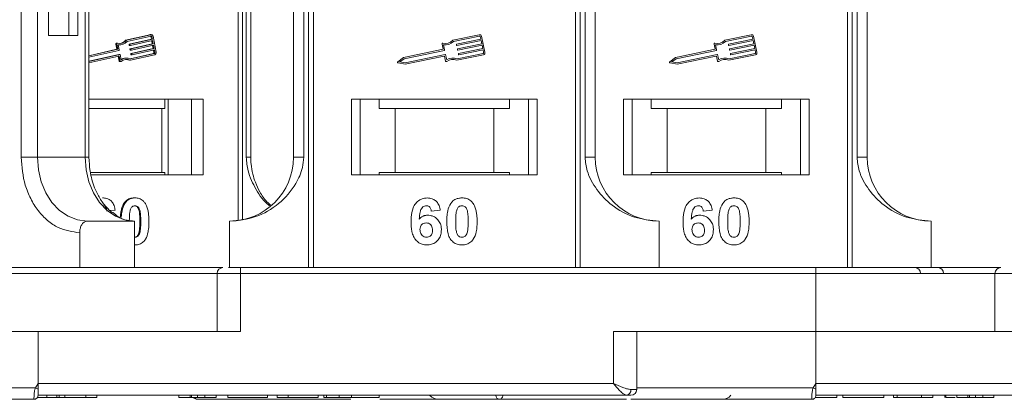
# Model space of a CAD drawing. Header units: millimetres. Extents: x 2098 to 3561, y 550 to 1583.
# Tile 7 of 84: x 2669 to 2754, y 798 to 831. Entities that reach past the tile are written whole.
import ezdxf

# ---------------------------------------------------------------- set-up
doc = ezdxf.new("R2010")
doc.units = ezdxf.units.MM

msp = doc.modelspace()

# ---------------------------------------------------------------- linework, layer by layer
at = {"color": 7, "linetype": 'Continuous', "lineweight": 15}
for p, q in [((2669.319, 846.85), (2669.319, 818.85)), ((2670.726, 818.85), (2670.726, 846.85)), ((2671.672, 846.85), (2671.672, 829.35)), ((2673.418, 829.35), (2673.418, 846.85)), ((2674.194, 829.35), (2674.194, 846.85)), ((2674.825, 846.85), (2674.825, 818.85)), ((2675.161, 818.85), (2675.161, 846.85)), ((2688.008, 846.85), (2688.008, 813.399)), ((2688.374, 813.461), (2688.374, 846.85)), ((2688.712, 846.85), (2688.712, 818.85)), ((2689.101, 818.85), (2689.101, 846.85)), ((2692.776, 846.85), (2692.776, 818.85)), ((2693.661, 818.85), (2693.661, 846.85)), ((2694.069, 846.85), (2694.069, 809.35)), ((2694.488, 809.35), (2694.488, 846.85)), ((2717.064, 846.85), (2717.064, 809.35)), ((2717.483, 809.35), (2717.483, 846.85)), ((2717.891, 846.85), (2717.891, 818.85)), ((2718.776, 818.85), (2718.776, 846.85)), ((2740.493, 846.85), (2740.493, 809.35)), ((2740.913, 809.35), (2740.913, 846.85)), ((2741.32, 846.85), (2741.32, 818.85)), ((2742.205, 818.85), (2742.205, 846.85)), ((2671.672, 829.35), (2674.194, 829.35)), ((2677.609, 828.676), (2677.529, 828.676)), ((2680.409, 829.417), (2678.321, 828.936)), ((2678.321, 828.936), (2678.401, 828.936)), ((2680.489, 829.417), (2678.401, 828.936)), ((2680.512, 829.302), (2678.457, 828.828)), ((2680.54, 829.027), (2678.632, 828.587)), ((2680.618, 828.625), (2678.709, 828.185)), ((2678.712, 828.587), (2680.62, 829.027)), ((2680.642, 828.912), (2678.734, 828.472)), ((2678.789, 828.185), (2680.698, 828.625)), ((2680.409, 829.417), (2680.489, 829.417)), ((2680.523, 829.421), (2680.443, 829.421)), ((2680.495, 829.257), (2680.54, 829.027)), ((2680.575, 829.257), (2680.495, 829.257)), ((2680.54, 829.027), (2680.62, 829.027)), ((2680.566, 828.894), (2680.618, 828.625)), ((2680.62, 829.027), (2680.575, 829.257)), ((2680.618, 828.625), (2680.698, 828.625)), ((2680.698, 828.625), (2680.642, 828.912)), ((2680.948, 827.902), (2680.681, 829.281)), ((2708.772, 829.417), (2706.494, 828.936)), ((2708.797, 829.302), (2706.554, 828.828)), ((2706.832, 828.587), (2708.915, 829.027)), ((2708.939, 828.912), (2706.856, 828.472)), ((2706.917, 828.185), (2709, 828.625)), ((2708.915, 829.027), (2708.866, 829.257)), ((2709, 828.625), (2708.939, 828.912)), ((2709.272, 827.902), (2708.981, 829.281)), ((2732.202, 829.417), (2729.923, 828.936)), ((2732.226, 829.302), (2729.983, 828.828)), ((2730.262, 828.587), (2732.344, 829.027)), ((2732.368, 828.912), (2730.286, 828.472)), ((2730.347, 828.185), (2732.429, 828.625)), ((2732.344, 829.027), (2732.296, 829.257)), ((2732.429, 828.625), (2732.368, 828.912)), ((2732.702, 827.902), (2732.411, 829.281)), ((2677.562, 828.16), (2675.161, 827.607)), ((2677.642, 828.16), (2675.161, 827.588)), ((2677.744, 828.064), (2675.161, 827.468)), ((2677.476, 828.605), (2677.562, 828.16)), ((2677.476, 828.605), (2677.556, 828.605)), ((2677.556, 828.605), (2677.642, 828.16)), ((2677.562, 828.16), (2677.642, 828.16)), ((2677.678, 828.543), (2677.764, 828.099)), ((2677.729, 828.532), (2677.81, 828.532)), ((2678.611, 828.552), (2678.622, 828.495)), ((2678.611, 828.552), (2678.691, 828.552)), ((2678.702, 828.495), (2678.622, 828.495)), ((2678.632, 828.587), (2678.712, 828.587)), ((2678.648, 828.471), (2678.728, 828.471)), ((2678.689, 828.15), (2678.7, 828.093)), ((2678.689, 828.15), (2678.769, 828.15)), ((2678.702, 828.495), (2678.691, 828.552)), ((2678.7, 828.093), (2678.78, 828.093)), ((2678.709, 828.185), (2678.789, 828.185)), ((2680.721, 827.808), (2678.717, 827.346)), ((2678.726, 828.069), (2678.806, 828.069)), ((2678.746, 827.334), (2680.801, 827.808)), ((2678.78, 828.093), (2678.769, 828.15)), ((2680.696, 828.223), (2678.787, 827.783)), ((2678.787, 827.783), (2678.867, 827.783)), ((2680.72, 828.51), (2678.812, 828.07)), ((2678.867, 827.783), (2680.776, 828.223)), ((2680.798, 828.108), (2678.89, 827.668)), ((2680.643, 828.492), (2680.696, 828.223)), ((2680.696, 828.223), (2680.776, 828.223)), ((2680.776, 828.223), (2680.72, 828.51)), ((2680.721, 828.09), (2680.762, 827.878)), ((2680.801, 827.808), (2680.721, 827.808)), ((2680.762, 827.878), (2680.842, 827.878)), ((2680.842, 827.878), (2680.798, 828.108)), ((2705.665, 828.16), (2702.267, 827.442)), ((2705.776, 828.064), (2702.315, 827.332)), ((2705.572, 828.605), (2705.665, 828.16)), ((2705.705, 828.543), (2705.799, 828.099)), ((2706.822, 828.495), (2706.809, 828.552)), ((2706.869, 827.334), (2709.112, 827.808)), ((2706.907, 828.093), (2706.894, 828.15)), ((2709.024, 828.51), (2706.941, 828.07)), ((2707.002, 827.783), (2709.085, 828.223)), ((2709.109, 828.108), (2707.026, 827.668)), ((2709.085, 828.223), (2709.024, 828.51)), ((2709.157, 827.878), (2709.109, 828.108)), ((2729.095, 828.16), (2725.696, 827.442)), ((2729.205, 828.064), (2725.744, 827.332)), ((2729.001, 828.605), (2729.095, 828.16)), ((2729.134, 828.543), (2729.228, 828.099)), ((2730.251, 828.495), (2730.239, 828.552)), ((2730.299, 827.334), (2732.542, 827.808)), ((2730.336, 828.093), (2730.324, 828.15)), ((2732.453, 828.51), (2730.371, 828.07)), ((2730.432, 827.783), (2732.514, 828.223)), ((2732.538, 828.108), (2730.456, 827.668)), ((2732.514, 828.223), (2732.453, 828.51)), ((2732.587, 827.878), (2732.538, 828.108)), ((2675.161, 827.108), (2677.81, 827.719)), ((2677.73, 827.719), (2675.161, 827.127)), ((2675.161, 826.988), (2677.727, 827.58)), ((2677.679, 827.557), (2677.76, 827.141)), ((2677.679, 827.557), (2677.759, 827.557)), ((2677.73, 827.719), (2677.81, 827.719)), ((2677.816, 827.72), (2677.736, 827.72)), ((2677.759, 827.557), (2677.84, 827.141)), ((2677.84, 827.141), (2677.76, 827.141)), ((2677.812, 827.095), (2677.892, 827.095)), ((2677.842, 827.696), (2677.928, 827.252)), ((2678.411, 827.404), (2678.331, 827.404)), ((2678.655, 827.212), (2678.735, 827.212)), ((2678.735, 827.212), (2680.823, 827.693)), ((2678.766, 827.748), (2678.778, 827.69)), ((2678.766, 827.748), (2678.847, 827.748)), ((2678.778, 827.69), (2678.858, 827.69)), ((2678.804, 827.667), (2678.884, 827.667)), ((2678.858, 827.69), (2678.847, 827.748)), ((2702.267, 827.442), (2701.765, 827.091)), ((2701.787, 826.986), (2702.388, 826.868)), ((2702.315, 827.332), (2701.945, 827.074)), ((2701.945, 827.074), (2702.387, 826.988)), ((2702.387, 826.988), (2705.849, 827.719)), ((2702.388, 826.868), (2705.758, 827.58)), ((2705.793, 827.557), (2705.881, 827.141)), ((2705.884, 827.696), (2705.977, 827.252)), ((2706.858, 827.212), (2709.136, 827.693)), ((2706.992, 827.69), (2706.979, 827.748)), ((2725.696, 827.442), (2725.194, 827.091)), ((2725.217, 826.986), (2725.818, 826.868)), ((2725.744, 827.332), (2725.375, 827.074)), ((2725.375, 827.074), (2725.817, 826.988)), ((2725.817, 826.988), (2729.278, 827.719)), ((2725.818, 826.868), (2729.188, 827.58)), ((2729.222, 827.557), (2729.31, 827.141)), ((2729.313, 827.696), (2729.407, 827.252)), ((2730.287, 827.212), (2732.566, 827.693)), ((2730.421, 827.69), (2730.409, 827.748)), ((2684.994, 823.85), (2675.161, 823.85)), ((2681.687, 823.05), (2681.687, 823.85)), ((2681.985, 823.85), (2681.985, 817.35)), ((2683.994, 817.35), (2683.994, 823.85)), ((2684.994, 817.35), (2684.994, 823.85)), ((2713.776, 823.85), (2697.776, 823.85)), ((2697.776, 823.85), (2697.776, 817.35)), ((2698.526, 817.35), (2698.526, 823.85)), ((2700.162, 823.85), (2700.162, 823.05)), ((2711.39, 823.05), (2711.39, 823.85)), ((2713.026, 823.85), (2713.026, 817.35)), ((2713.776, 817.35), (2713.776, 823.85)), ((2737.205, 823.85), (2721.205, 823.85)), ((2721.205, 823.85), (2721.205, 817.35)), ((2721.955, 817.35), (2721.955, 823.85)), ((2723.592, 823.85), (2723.592, 823.05)), ((2734.819, 823.05), (2734.819, 823.85)), ((2736.455, 823.85), (2736.455, 817.35)), ((2737.205, 817.35), (2737.205, 823.85)), ((2675.161, 823.05), (2681.438, 823.05)), ((2681.438, 817.55), (2681.438, 823.05)), ((2681.438, 823.05), (2681.687, 823.05)), ((2700.162, 823.05), (2701.526, 823.05)), ((2701.526, 823.05), (2701.526, 817.55)), ((2701.526, 823.05), (2710.026, 823.05)), ((2710.026, 817.55), (2710.026, 823.05)), ((2710.026, 823.05), (2711.39, 823.05)), ((2723.592, 823.05), (2724.955, 823.05)), ((2724.955, 823.05), (2724.955, 817.55)), ((2724.955, 823.05), (2733.455, 823.05)), ((2733.455, 817.55), (2733.455, 823.05)), ((2733.455, 823.05), (2734.819, 823.05)), ((2669.319, 818.85), (2670.726, 818.85)), ((2670.726, 818.85), (2674.825, 818.85)), ((2674.825, 818.85), (2675.161, 818.85)), ((2688.712, 818.85), (2689.101, 818.85)), ((2692.776, 818.85), (2693.661, 818.85)), ((2717.891, 818.85), (2718.776, 818.85)), ((2741.32, 818.85), (2742.205, 818.85)), ((2675.28, 817.55), (2681.438, 817.55)), ((2675.323, 817.35), (2684.994, 817.35)), ((2681.687, 817.55), (2681.438, 817.55)), ((2681.687, 817.55), (2681.687, 817.35)), ((2697.776, 817.35), (2713.776, 817.35)), ((2701.526, 817.55), (2700.162, 817.55)), ((2700.162, 817.35), (2700.162, 817.55)), ((2701.526, 817.55), (2710.026, 817.55)), ((2711.39, 817.55), (2710.026, 817.55)), ((2711.39, 817.55), (2711.39, 817.35)), ((2721.205, 817.35), (2737.205, 817.35)), ((2724.955, 817.55), (2723.592, 817.55)), ((2723.592, 817.35), (2723.592, 817.55)), ((2724.955, 817.55), (2733.455, 817.55)), ((2734.819, 817.55), (2733.455, 817.55)), ((2734.819, 817.55), (2734.819, 817.35)), ((2676.409, 815.35), (2676.329, 815.35)), ((2679.13, 815.35), (2679.05, 815.35)), ((2677.415, 814.306), (2676.99, 814.256)), ((2678.294, 814.944), (2678.214, 814.944)), ((2705.417, 814.306), (2704.648, 814.222)), ((2728.846, 814.306), (2728.077, 814.222)), ((2674.994, 813.35), (2679.093, 813.35)), ((2679.093, 809.35), (2679.093, 813.35)), ((2679.623, 813.323), (2679.543, 813.323)), ((2687.276, 809.35), (2687.276, 813.35)), ((2724.276, 813.35), (2724.276, 809.35)), ((2747.705, 813.35), (2747.705, 809.35)), ((2674.363, 812.35), (2674.363, 809.35)), ((2679.545, 812.358), (2679.465, 812.358)), ((2679.13, 811.299), (2679.093, 811.299)), ((2688.204, 808.85), (2688.204, 809.35)), ((2737.776, 809.35), (2688.204, 809.35)), ((2737.776, 808.85), (2737.776, 809.35)), ((2649.648, 808.85), (2686.204, 808.85)), ((2686.204, 808.85), (2686.204, 803.85)), ((2686.204, 808.85), (2688.204, 808.85)), ((2688.204, 803.85), (2688.204, 808.85)), ((2688.204, 808.85), (2737.776, 808.85)), ((2737.776, 808.85), (2737.776, 803.85)), ((2737.776, 808.85), (2753.204, 808.85)), ((2753.204, 808.85), (2753.204, 803.85)), ((2753.204, 808.85), (2755.204, 808.85)), ((2649.648, 803.85), (2670.776, 803.85)), ((2670.776, 799.35), (2670.776, 803.85)), ((2670.776, 803.85), (2688.204, 803.85)), ((2737.776, 803.85), (2720.347, 803.85)), ((2720.347, 803.85), (2720.347, 799.35)), ((2722.347, 798.85), (2722.347, 803.85)), ((2737.776, 799.35), (2737.776, 803.85)), ((2737.776, 803.85), (2755.204, 803.85)), ((2639.384, 799), (2670.542, 799)), ((2670.542, 799), (2670.776, 799.35)), ((2720.347, 799.35), (2670.776, 799.35)), ((2722.347, 799), (2737.542, 799)), ((2737.542, 799), (2737.776, 799.35)), ((2787.347, 799.35), (2737.776, 799.35)), ((2670.713, 798.15), (2671.525, 798.15)), ((2670.776, 798.352), (2670.776, 798.35)), ((2670.776, 798.35), (2695.404, 798.35)), ((2675.732, 798.35), (2670.776, 798.35)), ((2670.776, 798.35), (2721.465, 798.35)), ((2671.525, 798.15), (2671.525, 798.35)), ((2671.525, 798.15), (2672.406, 798.15)), ((2672.406, 798.35), (2672.406, 798.15)), ((2672.406, 798.15), (2672.606, 798.15)), ((2672.606, 798.35), (2672.606, 798.15)), ((2673.087, 798.35), (2673.087, 798.15)), ((2674.893, 798.35), (2674.893, 798.15)), ((2675.844, 798.15), (2675.844, 798.35)), ((2682.904, 798.35), (2682.904, 798.15)), ((2683.866, 798.15), (2682.904, 798.15)), ((2683.866, 798.35), (2683.866, 798.15)), ((2683.996, 798.35), (2683.996, 798.15)), ((2684.511, 798.35), (2684.511, 798.15)), ((2685.148, 798.35), (2685.148, 798.15)), ((2685.148, 798.15), (2686.109, 798.15)), ((2686.109, 798.35), (2687.135, 798.35)), ((2686.109, 798.35), (2686.109, 798.15)), ((2687.135, 798.35), (2687.135, 798.15)), ((2687.135, 798.15), (2690.532, 798.15)), ((2690.532, 798.35), (2690.532, 798.15)), ((2691.366, 798.35), (2691.366, 798.15)), ((2691.366, 798.15), (2692.327, 798.15)), ((2692.327, 798.35), (2692.327, 798.15)), ((2692.327, 798.15), (2694.891, 798.15)), ((2694.891, 798.35), (2694.891, 798.15)), ((2695.404, 798.35), (2695.404, 798.15)), ((2695.627, 798.35), (2695.627, 798.15)), ((2696.715, 798.35), (2696.715, 798.15)), ((2697.769, 798.35), (2697.769, 798.15)), ((2700.148, 798.35), (2704.516, 798.35)), ((2700.148, 798.35), (2703.14, 798.35)), ((2700.148, 798.35), (2700.148, 798.15)), ((2721.838, 798.85), (2722.347, 798.85)), ((2737.776, 798.352), (2737.776, 798.35)), ((2737.776, 798.35), (2762.404, 798.35)), ((2737.776, 798.35), (2788.465, 798.35)), ((2739.577, 798.35), (2739.577, 798.15)), ((2740.09, 798.15), (2740.09, 798.35)), ((2740.09, 798.15), (2743.616, 798.15)), ((2743.616, 798.35), (2743.616, 798.15)), ((2744.449, 798.35), (2744.449, 798.15)), ((2744.449, 798.15), (2744.769, 798.15)), ((2744.769, 798.35), (2744.769, 798.15)), ((2744.769, 798.15), (2746.885, 798.15)), ((2746.885, 798.15), (2746.885, 798.35)), ((2746.885, 798.15), (2747.846, 798.15)), ((2747.846, 798.35), (2747.846, 798.15)), ((2748.872, 798.35), (2748.872, 798.15)), ((2748.981, 798.35), (2748.981, 798.15)), ((2749.904, 798.35), (2749.904, 798.15)), ((2750.866, 798.15), (2749.904, 798.15)), ((2750.866, 798.35), (2750.866, 798.15)), ((2750.996, 798.35), (2750.996, 798.15)), ((2751.411, 798.15), (2751.616, 798.15)), ((2751.511, 798.35), (2751.511, 798.15)), ((2752.148, 798.35), (2752.148, 798.15)), ((2752.148, 798.15), (2753.109, 798.15)), ((2753.109, 798.35), (2753.109, 798.15)), ((2670.426, 798), (2670.426, 798)), ((2684.515, 798), (2684.514, 798)), ((2697.705, 798), (2684.515, 798)), ((2705.101, 798), (2700.212, 798)), ((2737.426, 798), (2737.426, 798))]:
    msp.add_line(p, q, dxfattribs=at)
at = {"color": 7, "linetype": 'Continuous', "lineweight": 15, "flags": 128}
for points in [[(2680.443, 829.421), (2680.441, 829.421), (2680.409, 829.417)], [(2677.68, 828.534), (2677.704, 828.533), (2677.729, 828.532)], [(2677.736, 827.72), (2677.736, 827.72), (2677.73, 827.719)], [(2674.994, 813.35), (2674.161, 813.456), (2673.361, 813.769), (2672.623, 814.277), (2671.976, 814.961), (2671.445, 815.795), (2671.051, 816.746), (2670.808, 817.777), (2670.726, 818.85)], [(2674.825, 818.85), (2674.907, 817.777), (2675.15, 816.746), (2675.544, 815.795), (2676.075, 814.961), (2676.722, 814.277), (2677.46, 813.769), (2678.261, 813.456), (2679.093, 813.35)]]:
    msp.add_lwpolyline(points, dxfattribs=at)
at = {"color": 7, "linetype": 'Continuous', "lineweight": 15}
for centre, radius, start, end in [((2677.532, 828.619), 0.0572, 92.84729, 193.92895), ((2677.611, 828.619), 0.0562, 78.9022, 194.44444), ((2677.808, 829.411), 0.76, 255.78244, 321.29256), ((2677.806, 829.397), 0.863, 261.47043, 318.84219), ((2677.72, 829.424), 0.775, 273.67907, 320.9117), ((2680.437, 829.246), 0.0591, 10.3902, 52.74216), ((2680.52, 829.258), 0.162, 8.32416, 100.8818), ((2680.522, 829.249), 0.0541, 8.32416, 100.8818), ((2705.629, 828.617), 0.0587, 76.41469, 191.9297), ((2705.848, 829.522), 0.873, 256.41469, 317.74736), ((2705.848, 829.522), 0.99, 261.69305, 315.48899), ((2708.809, 829.245), 0.176, 11.9297, 101.9297), ((2708.809, 829.245), 0.0587, 11.9297, 101.9297), ((2729.058, 828.617), 0.0587, 76.41469, 191.9297), ((2729.277, 829.522), 0.873, 256.41469, 317.74736), ((2729.277, 829.522), 0.99, 261.69305, 315.48899), ((2732.238, 829.245), 0.176, 11.9297, 101.9297), ((2732.238, 829.245), 0.0587, 11.9297, 101.9297), ((2677.736, 828.092), 0.0294, 285.60851, 12.74305), ((2678.639, 828.559), 0.0294, 105.60851, 192.74305), ((2678.649, 828.499), 0.0274, 188.63445, 268.36057), ((2678.717, 828.156), 0.0294, 105.60851, 192.74305), ((2678.719, 828.559), 0.0294, 105.60851, 192.74305), ((2678.727, 828.097), 0.0274, 188.63445, 268.36057), ((2678.729, 828.499), 0.0271, 188.32416, 280.8818), ((2678.795, 827.754), 0.0294, 105.60851, 192.74305), ((2678.797, 828.156), 0.0294, 105.60851, 192.74305), ((2678.807, 828.096), 0.0271, 188.32416, 280.8818), ((2678.875, 827.754), 0.0294, 105.60851, 192.74305), ((2680.705, 827.865), 0.0588, 285.60851, 12.74305), ((2680.785, 827.865), 0.0588, 285.60851, 12.74305), ((2680.776, 827.863), 0.176, 285.60851, 12.74305), ((2705.77, 828.092), 0.0294, 281.9297, 11.9297), ((2706.838, 828.558), 0.0294, 101.9297, 191.9297), ((2706.85, 828.501), 0.0294, 191.9297, 281.9297), ((2706.923, 828.156), 0.0294, 101.9297, 191.9297), ((2706.935, 828.099), 0.0294, 191.9297, 281.9297), ((2707.008, 827.754), 0.0294, 101.9297, 191.9297), ((2709.1, 827.866), 0.0587, 281.9297, 11.9297), ((2709.1, 827.866), 0.176, 281.9297, 11.9297), ((2729.199, 828.092), 0.0294, 281.9297, 11.9297), ((2730.268, 828.558), 0.0294, 101.9297, 191.9297), ((2730.28, 828.501), 0.0294, 191.9297, 281.9297), ((2730.353, 828.156), 0.0294, 101.9297, 191.9297), ((2730.365, 828.099), 0.0294, 191.9297, 281.9297), ((2730.438, 827.754), 0.0294, 101.9297, 191.9297), ((2732.53, 827.866), 0.0587, 281.9297, 11.9297), ((2732.53, 827.866), 0.176, 281.9297, 11.9297), ((2677.649, 827.551), 0.0306, 10.77909, 32.19325), ((2677.732, 827.553), 0.0271, 8.32416, 100.8818), ((2677.814, 827.15), 0.055, 188.75058, 268.24443), ((2677.816, 827.692), 0.0271, 8.32416, 100.8818), ((2677.892, 827.148), 0.0528, 187.30514, 308.70232), ((2678.334, 826.555), 0.849, 90.15732, 119.17631), ((2678.411, 826.54), 0.747, 64.22467, 130.55629), ((2678.411, 826.561), 0.843, 66.58618, 124.90611), ((2678.33, 826.542), 0.745, 64.0967, 86.80338), ((2678.805, 827.694), 0.0274, 188.63445, 268.36057), ((2678.884, 827.694), 0.0271, 188.32416, 280.8818), ((2701.798, 827.043), 0.0587, 124.95116, 258.90824), ((2705.764, 827.551), 0.0294, 11.9297, 101.9297), ((2705.855, 827.69), 0.0294, 11.9297, 101.9297), ((2705.938, 827.154), 0.0587, 191.9297, 307.44471), ((2706.504, 826.414), 0.873, 66.11204, 127.44471), ((2706.504, 826.414), 0.99, 68.37041, 122.16635), ((2707.02, 827.696), 0.0294, 191.9297, 281.9297), ((2725.228, 827.043), 0.0587, 124.95116, 258.90824), ((2729.194, 827.551), 0.0294, 11.9297, 101.9297), ((2729.284, 827.69), 0.0294, 11.9297, 101.9297), ((2729.368, 827.154), 0.0587, 191.9297, 307.44471), ((2729.934, 826.414), 0.873, 66.11204, 127.44471), ((2729.934, 826.414), 0.99, 68.37041, 122.16635), ((2730.45, 827.696), 0.0294, 191.9297, 281.9297), ((2687.276, 818.85), 5.5, 270, 0), ((2724.276, 818.85), 5.5, 180, 270), ((2747.705, 818.85), 5.5, 180, 270), ((2686.704, 808.85), 0.5, 90, 180), ((2746.294, 808.85), 0.5, 0, 90), ((2748.277, 808.85), 0.5, 0, 90), ((2753.704, 808.85), 0.5, 90, 180), ((2706.32, 865.927), 75.89, 241.87179, 242.07191), ((2773.32, 865.927), 75.89, 241.87179, 242.07191), ((2670.426, 798.35), 0.35, 269.99809, 359.99965), ((2684.519, 798.315), 0.314, 212.2896, 269.08367), ((2684.521, 798.315), 0.315, 212.33222, 269.07037), ((2705.276, 799), 1, 221.2946, 270), ((2710.553, 798.337), 0.337, 177.69097, 267.38556), ((2710.552, 798.336), 0.336, 177.61012, 267.39185), ((2721.391, 798.795), 0.451, 279.5202, 7.08135), ((2721.847, 798.85), 0.5, 270, 0), ((2729.705, 799), 1, 270, 319.04573), ((2737.426, 798.35), 0.35, 269.99809, 359.99965)]:
    msp.add_arc(centre, radius, start, end, dxfattribs=at)
for points, knots in [([(2669.319, 818.85), (2669.386, 818.033), (2669.49, 816.775), (2670.119, 815.262), (2670.77, 814.22), (2671.578, 813.381), (2672.753, 812.571), (2673.729, 812.437), (2674.363, 812.35)], [0, 0, 0, 0, 0.239457, 0.368361, 0.5, 0.631639, 0.760543, 1, 1, 1, 1]), ([(2677.196, 814.066), (2677.007, 814.226), (2676.603, 814.564), (2676.074, 815.304), (2675.668, 816.117), (2675.404, 816.919), (2675.208, 817.799), (2675.179, 818.453), (2675.161, 818.85)], [0, 0, 0, 0, 0.165051, 0.350481, 0.534649, 0.668648, 0.798518, 1, 1, 1, 1]), ([(2687.276, 813.35), (2688.036, 813.427), (2689.556, 813.58), (2691.578, 814.769), (2692.91, 816.32), (2693.57, 817.764), (2693.637, 818.556), (2693.661, 818.85)], [0, 0, 0, 0, 0.249096, 0.498243, 0.745205, 0.90541, 1, 1, 1, 1]), ([(2688.712, 818.85), (2688.748, 818.458), (2688.838, 817.456), (2689.543, 816.044), (2690.222, 815.003), (2690.713, 814.694), (2690.747, 814.672)], [0, 0, 0, 0, 0.232985, 0.595421, 0.971995, 1, 1, 1, 1]), ([(2690.817, 814.717), (2690.705, 814.816), (2690.336, 815.141), (2689.889, 815.822), (2689.497, 816.635), (2689.248, 817.441), (2689.12, 818.169), (2689.107, 818.658), (2689.101, 818.85)], [0, 0, 0, 0, 0.102839, 0.337981, 0.531882, 0.690178, 0.878204, 1, 1, 1, 1]), ([(2717.891, 818.85), (2717.934, 818.46), (2718.045, 817.461), (2718.869, 816.007), (2720.239, 814.594), (2722.104, 813.557), (2723.555, 813.419), (2724.276, 813.35)], [0, 0, 0, 0, 0.1257134, 0.3212757, 0.5244662, 0.763484, 1, 1, 1, 1]), ([(2741.32, 818.85), (2741.364, 818.46), (2741.475, 817.461), (2742.298, 816.007), (2743.668, 814.594), (2745.534, 813.557), (2746.984, 813.419), (2747.705, 813.35)], [0, 0, 0, 0, 0.125713, 0.321276, 0.524466, 0.763484, 1, 1, 1, 1]), ([(2676.409, 815.35), (2676.533, 815.34), (2676.759, 815.32), (2677.045, 815.136), (2677.266, 814.86), (2677.372, 814.563), (2677.405, 814.364), (2677.415, 814.306)], [0, 0, 0, 0, 0.242691, 0.439002, 0.635006, 0.895059, 1, 1, 1, 1]), ([(2679.05, 815.35), (2678.989, 815.348), (2678.865, 815.343), (2678.684, 815.301), (2678.509, 815.222), (2678.376, 815.126), (2678.28, 815.028), (2678.236, 814.972), (2678.214, 814.944)], [0, 0, 0, 0, 0.193601, 0.390515, 0.584816, 0.786672, 0.892788, 1, 1, 1, 1]), ([(2678.294, 814.944), (2678.335, 814.994), (2678.418, 815.096), (2678.572, 815.212), (2678.745, 815.295), (2678.9, 815.333), (2679.03, 815.348), (2679.097, 815.35), (2679.13, 815.35)], [0, 0, 0, 0, 0.193776, 0.3936, 0.587864, 0.788908, 0.894169, 1, 1, 1, 1]), ([(2679.13, 815.35), (2679.191, 815.348), (2679.315, 815.344), (2679.496, 815.3), (2679.671, 815.222), (2679.803, 815.123), (2679.901, 815.025), (2679.946, 814.968), (2679.968, 814.939)], [0, 0, 0, 0, 0.192627, 0.388684, 0.582013, 0.783201, 0.891038, 1, 1, 1, 1]), ([(2702.904, 813.297), (2702.907, 813.43), (2702.916, 813.831), (2703.006, 814.387), (2703.285, 814.896), (2703.631, 815.198), (2704.001, 815.336), (2704.235, 815.347), (2704.319, 815.35)], [0, 0, 0, 0, 0.142337, 0.429127, 0.589943, 0.751205, 0.909895, 1, 1, 1, 1]), ([(2704.319, 815.35), (2704.455, 815.34), (2704.701, 815.32), (2705.014, 815.136), (2705.255, 814.86), (2705.37, 814.563), (2705.407, 814.364), (2705.417, 814.306)], [0, 0, 0, 0, 0.242691, 0.439002, 0.635006, 0.895059, 1, 1, 1, 1]), ([(2706.377, 814.944), (2706.421, 814.994), (2706.511, 815.096), (2706.68, 815.212), (2706.869, 815.295), (2707.038, 815.333), (2707.179, 815.348), (2707.252, 815.35), (2707.289, 815.35)], [0, 0, 0, 0, 0.193776, 0.3936, 0.587864, 0.788908, 0.894169, 1, 1, 1, 1]), ([(2707.289, 815.35), (2707.355, 815.348), (2707.49, 815.344), (2707.688, 815.3), (2707.879, 815.222), (2708.024, 815.123), (2708.13, 815.025), (2708.179, 814.968), (2708.204, 814.939)], [0, 0, 0, 0, 0.192627, 0.388684, 0.582013, 0.783201, 0.891038, 1, 1, 1, 1]), ([(2726.334, 813.297), (2726.336, 813.43), (2726.345, 813.831), (2726.436, 814.387), (2726.714, 814.896), (2727.061, 815.198), (2727.431, 815.336), (2727.664, 815.347), (2727.749, 815.35)], [0, 0, 0, 0, 0.142337, 0.429127, 0.589943, 0.751205, 0.909895, 1, 1, 1, 1]), ([(2727.749, 815.35), (2727.885, 815.34), (2728.131, 815.32), (2728.443, 815.136), (2728.684, 814.86), (2728.8, 814.563), (2728.836, 814.364), (2728.846, 814.306)], [0, 0, 0, 0, 0.242691, 0.439002, 0.635006, 0.895059, 1, 1, 1, 1]), ([(2729.806, 814.944), (2729.851, 814.994), (2729.941, 815.096), (2730.11, 815.212), (2730.298, 815.295), (2730.468, 815.333), (2730.609, 815.348), (2730.682, 815.35), (2730.718, 815.35)], [0, 0, 0, 0, 0.193776, 0.3936, 0.587864, 0.788908, 0.894169, 1, 1, 1, 1]), ([(2730.718, 815.35), (2730.785, 815.348), (2730.92, 815.344), (2731.118, 815.3), (2731.308, 815.222), (2731.453, 815.123), (2731.56, 815.025), (2731.609, 814.968), (2731.633, 814.939)], [0, 0, 0, 0, 0.192627, 0.388684, 0.582013, 0.783201, 0.891038, 1, 1, 1, 1]), ([(2676.71, 814.222), (2676.698, 814.3), (2676.68, 814.422), (2676.598, 814.566), (2676.501, 814.647), (2676.402, 814.68), (2676.342, 814.683), (2676.318, 814.684)], [0, 0, 0, 0, 0.33384, 0.524547, 0.716372, 0.891824, 1, 1, 1, 1]), ([(2678.214, 814.944), (2678.178, 814.89), (2678.106, 814.78), (2678.005, 814.546), (2677.924, 814.24), (2677.878, 813.933), (2677.867, 813.746), (2677.863, 813.685)], [0, 0, 0, 0, 0.150029, 0.302991, 0.579004, 0.861296, 1, 1, 1, 1]), ([(2677.942, 813.663), (2677.943, 813.686), (2677.948, 813.878), (2678.007, 814.295), (2678.134, 814.716), (2678.278, 814.921), (2678.294, 814.944)], [0, 0, 0, 0, 0.050119, 0.425699, 0.936579, 1, 1, 1, 1]), ([(2678.637, 813.323), (2678.637, 813.39), (2678.638, 813.523), (2678.643, 813.704), (2678.652, 813.866), (2678.665, 814.008), (2678.682, 814.151), (2678.704, 814.244), (2678.715, 814.291)], [0, 0, 0, 0, 0.20527, 0.410616, 0.557148, 0.703844, 0.851475, 1, 1, 1, 1]), ([(2678.715, 814.291), (2678.737, 814.36), (2678.772, 814.472), (2678.871, 814.598), (2678.984, 814.664), (2679.075, 814.681), (2679.124, 814.683), (2679.13, 814.684)], [0, 0, 0, 0, 0.334804, 0.542561, 0.750382, 0.970721, 1, 1, 1, 1]), ([(2679.05, 814.684), (2679.102, 814.678), (2679.195, 814.668), (2679.313, 814.593), (2679.414, 814.453), (2679.505, 814.181), (2679.539, 813.785), (2679.542, 813.478), (2679.543, 813.323)], [0, 0, 0, 0, 0.105646, 0.186221, 0.267042, 0.431541, 0.712708, 1, 1, 1, 1]), ([(2679.13, 814.684), (2679.183, 814.678), (2679.275, 814.668), (2679.393, 814.593), (2679.494, 814.453), (2679.585, 814.181), (2679.619, 813.785), (2679.622, 813.478), (2679.623, 813.323)], [0, 0, 0, 0, 0.105646, 0.186221, 0.267042, 0.431541, 0.712708, 1, 1, 1, 1]), ([(2679.968, 814.939), (2680.004, 814.885), (2680.077, 814.776), (2680.174, 814.544), (2680.256, 814.248), (2680.302, 813.917), (2680.325, 813.607), (2680.327, 813.418), (2680.328, 813.323)], [0, 0, 0, 0, 0.118432, 0.239329, 0.449434, 0.664178, 0.83182, 1, 1, 1, 1]), ([(2704.221, 814.684), (2704.167, 814.678), (2704.058, 814.667), (2703.906, 814.567), (2703.764, 814.395), (2703.656, 814.033), (2703.631, 813.733), (2703.615, 813.528)], [0, 0, 0, 0, 0.112049, 0.22438, 0.370115, 0.570276, 1, 1, 1, 1]), ([(2704.648, 814.222), (2704.635, 814.3), (2704.616, 814.422), (2704.525, 814.566), (2704.42, 814.647), (2704.312, 814.68), (2704.246, 814.683), (2704.221, 814.684)], [0, 0, 0, 0, 0.33384, 0.524547, 0.716372, 0.891824, 1, 1, 1, 1]), ([(2705.981, 813.331), (2705.983, 813.465), (2705.988, 813.768), (2706.061, 814.295), (2706.202, 814.716), (2706.359, 814.921), (2706.377, 814.944)], [0, 0, 0, 0, 0.237381, 0.538918, 0.949082, 1, 1, 1, 1]), ([(2706.75, 813.323), (2706.751, 813.39), (2706.752, 813.523), (2706.758, 813.704), (2706.768, 813.866), (2706.782, 814.008), (2706.8, 814.151), (2706.824, 814.244), (2706.836, 814.291)], [0, 0, 0, 0, 0.20527, 0.410616, 0.557148, 0.703844, 0.851475, 1, 1, 1, 1]), ([(2706.836, 814.291), (2706.859, 814.36), (2706.898, 814.472), (2707.006, 814.598), (2707.129, 814.664), (2707.228, 814.681), (2707.282, 814.683), (2707.289, 814.684)], [0, 0, 0, 0, 0.3348035, 0.5425606, 0.750382, 0.9707212, 1, 1, 1, 1]), ([(2707.289, 814.684), (2707.346, 814.678), (2707.447, 814.668), (2707.576, 814.593), (2707.686, 814.453), (2707.786, 814.181), (2707.822, 813.785), (2707.826, 813.478), (2707.827, 813.323)], [0, 0, 0, 0, 0.105646, 0.186221, 0.267042, 0.431541, 0.712708, 1, 1, 1, 1]), ([(2708.204, 814.939), (2708.243, 814.885), (2708.323, 814.776), (2708.428, 814.544), (2708.518, 814.248), (2708.568, 813.917), (2708.593, 813.607), (2708.595, 813.418), (2708.596, 813.323)], [0, 0, 0, 0, 0.118432, 0.239329, 0.449434, 0.664178, 0.83182, 1, 1, 1, 1]), ([(2727.65, 814.684), (2727.596, 814.678), (2727.488, 814.667), (2727.335, 814.567), (2727.194, 814.395), (2727.085, 814.033), (2727.061, 813.733), (2727.044, 813.528)], [0, 0, 0, 0, 0.112049, 0.22438, 0.370115, 0.570276, 1, 1, 1, 1]), ([(2728.077, 814.222), (2728.065, 814.3), (2728.045, 814.422), (2727.955, 814.566), (2727.849, 814.647), (2727.741, 814.68), (2727.675, 814.683), (2727.65, 814.684)], [0, 0, 0, 0, 0.33384, 0.524547, 0.716372, 0.891824, 1, 1, 1, 1]), ([(2729.41, 813.331), (2729.413, 813.465), (2729.418, 813.768), (2729.49, 814.295), (2729.631, 814.716), (2729.789, 814.921), (2729.806, 814.944)], [0, 0, 0, 0, 0.237381, 0.538918, 0.949082, 1, 1, 1, 1]), ([(2730.18, 813.323), (2730.18, 813.39), (2730.181, 813.523), (2730.187, 813.704), (2730.197, 813.866), (2730.211, 814.008), (2730.23, 814.151), (2730.254, 814.244), (2730.265, 814.291)], [0, 0, 0, 0, 0.20527, 0.410616, 0.557148, 0.703844, 0.851475, 1, 1, 1, 1]), ([(2730.265, 814.291), (2730.289, 814.36), (2730.327, 814.472), (2730.435, 814.598), (2730.559, 814.664), (2730.658, 814.681), (2730.712, 814.683), (2730.718, 814.684)], [0, 0, 0, 0, 0.3348035, 0.5425606, 0.750382, 0.9707212, 1, 1, 1, 1]), ([(2730.718, 814.684), (2730.776, 814.678), (2730.877, 814.668), (2731.005, 814.593), (2731.116, 814.453), (2731.215, 814.181), (2731.252, 813.785), (2731.255, 813.478), (2731.257, 813.323)], [0, 0, 0, 0, 0.105646, 0.186221, 0.267042, 0.431541, 0.712708, 1, 1, 1, 1]), ([(2731.633, 814.939), (2731.673, 814.885), (2731.752, 814.776), (2731.857, 814.544), (2731.947, 814.248), (2731.997, 813.917), (2732.022, 813.607), (2732.025, 813.418), (2732.026, 813.323)], [0, 0, 0, 0, 0.118432, 0.239329, 0.449434, 0.664178, 0.83182, 1, 1, 1, 1]), ([(2679.093, 813.35), (2678.595, 813.387), (2677.934, 813.437), (2677.38, 813.976), (2677.244, 814.108)], [0, 0, 0, 0, 0.754052, 1, 1, 1, 1]), ([(2703.615, 813.528), (2703.661, 813.576), (2703.756, 813.675), (2703.901, 813.766), (2704.028, 813.816), (2704.127, 813.844), (2704.231, 813.86), (2704.302, 813.862), (2704.338, 813.863)], [0, 0, 0, 0, 0.243654, 0.49576, 0.617892, 0.741503, 0.870025, 1, 1, 1, 1]), ([(2704.338, 813.863), (2704.473, 813.851), (2704.746, 813.826), (2705.094, 813.61), (2705.36, 813.309), (2705.501, 812.956), (2705.514, 812.712), (2705.519, 812.604)], [0, 0, 0, 0, 0.210216, 0.421975, 0.620016, 0.831037, 1, 1, 1, 1]), ([(2727.044, 813.528), (2727.091, 813.576), (2727.185, 813.675), (2727.33, 813.766), (2727.458, 813.816), (2727.557, 813.844), (2727.661, 813.86), (2727.731, 813.862), (2727.767, 813.863)], [0, 0, 0, 0, 0.243654, 0.49576, 0.617892, 0.741503, 0.870025, 1, 1, 1, 1]), ([(2727.767, 813.863), (2727.903, 813.851), (2728.175, 813.826), (2728.523, 813.61), (2728.789, 813.309), (2728.93, 812.956), (2728.943, 812.712), (2728.949, 812.604)], [0, 0, 0, 0, 0.210216, 0.421975, 0.620016, 0.831037, 1, 1, 1, 1]), ([(2674.363, 812.35), (2674.37, 812.463), (2674.384, 812.688), (2674.493, 812.987), (2674.653, 813.213), (2674.83, 813.333), (2674.948, 813.346), (2674.994, 813.35)], [0, 0, 0, 0, 0.214694, 0.429388, 0.644082, 0.858775, 1, 1, 1, 1]), ([(2679.543, 813.323), (2679.543, 813.256), (2679.542, 813.123), (2679.537, 812.942), (2679.527, 812.781), (2679.514, 812.64), (2679.497, 812.498), (2679.476, 812.405), (2679.465, 812.358)], [0, 0, 0, 0, 0.205942, 0.411959, 0.558149, 0.704502, 0.851801, 1, 1, 1, 1]), ([(2679.623, 813.323), (2679.623, 813.256), (2679.622, 813.123), (2679.617, 812.942), (2679.607, 812.781), (2679.595, 812.64), (2679.577, 812.498), (2679.556, 812.405), (2679.545, 812.358)], [0, 0, 0, 0, 0.205942, 0.411959, 0.558149, 0.704502, 0.851801, 1, 1, 1, 1]), ([(2680.328, 813.323), (2680.326, 813.19), (2680.322, 812.886), (2680.257, 812.366), (2680.131, 811.944), (2679.986, 811.736), (2679.966, 811.705)], [0, 0, 0, 0, 0.236629, 0.537361, 0.932986, 1, 1, 1, 1]), ([(2704.261, 811.299), (2704.126, 811.31), (2703.855, 811.331), (2703.495, 811.532), (2703.203, 811.837), (2702.963, 812.373), (2702.908, 812.883), (2702.905, 813.238), (2702.904, 813.297)], [0, 0, 0, 0, 0.148269, 0.297647, 0.442421, 0.607851, 0.935658, 1, 1, 1, 1]), ([(2703.673, 812.621), (2703.678, 812.704), (2703.686, 812.84), (2703.777, 813.009), (2703.9, 813.118), (2704.048, 813.187), (2704.156, 813.193), (2704.208, 813.197)], [0, 0, 0, 0, 0.276721, 0.45687, 0.637007, 0.824068, 1, 1, 1, 1]), ([(2704.246, 811.966), (2704.178, 811.973), (2704.042, 811.987), (2703.866, 812.104), (2703.74, 812.261), (2703.682, 812.444), (2703.676, 812.563), (2703.673, 812.621)], [0, 0, 0, 0, 0.207905, 0.419981, 0.630626, 0.821735, 1, 1, 1, 1]), ([(2704.208, 813.197), (2704.275, 813.191), (2704.401, 813.181), (2704.561, 813.087), (2704.68, 812.952), (2704.742, 812.767), (2704.747, 812.634), (2704.75, 812.564)], [0, 0, 0, 0, 0.213757, 0.394944, 0.576585, 0.777311, 1, 1, 1, 1]), ([(2704.75, 812.564), (2704.746, 812.479), (2704.74, 812.341), (2704.667, 812.162), (2704.556, 812.053), (2704.412, 811.979), (2704.305, 811.97), (2704.246, 811.966)], [0, 0, 0, 0, 0.2886974, 0.4635526, 0.6399417, 0.8018084, 1, 1, 1, 1]), ([(2705.519, 812.604), (2705.512, 812.469), (2705.496, 812.199), (2705.33, 811.818), (2705.045, 811.518), (2704.672, 811.328), (2704.398, 811.309), (2704.261, 811.299)], [0, 0, 0, 0, 0.197831, 0.3973, 0.59891, 0.798741, 1, 1, 1, 1]), ([(2707.289, 811.299), (2707.153, 811.309), (2706.882, 811.33), (2706.528, 811.528), (2706.24, 811.842), (2706.006, 812.453), (2705.991, 812.973), (2705.981, 813.331)], [0, 0, 0, 0, 0.147528, 0.296569, 0.43214, 0.608737, 1, 1, 1, 1]), ([(2707.289, 811.966), (2707.221, 811.974), (2707.111, 811.987), (2706.982, 812.073), (2706.879, 812.224), (2706.786, 812.496), (2706.756, 812.885), (2706.752, 813.177), (2706.75, 813.323)], [0, 0, 0, 0, 0.125351, 0.2021974, 0.2791824, 0.4597421, 0.727968, 1, 1, 1, 1]), ([(2707.827, 813.323), (2707.827, 813.256), (2707.826, 813.123), (2707.82, 812.942), (2707.81, 812.781), (2707.796, 812.64), (2707.777, 812.498), (2707.753, 812.405), (2707.741, 812.358)], [0, 0, 0, 0, 0.205942, 0.411959, 0.558149, 0.704502, 0.851801, 1, 1, 1, 1]), ([(2708.596, 813.323), (2708.594, 813.19), (2708.589, 812.886), (2708.519, 812.366), (2708.381, 811.944), (2708.223, 811.736), (2708.201, 811.705)], [0, 0, 0, 0, 0.236629, 0.537361, 0.932986, 1, 1, 1, 1]), ([(2727.691, 811.299), (2727.556, 811.31), (2727.284, 811.331), (2726.924, 811.532), (2726.632, 811.837), (2726.392, 812.373), (2726.338, 812.883), (2726.334, 813.238), (2726.334, 813.297)], [0, 0, 0, 0, 0.148269, 0.297647, 0.442421, 0.607851, 0.935658, 1, 1, 1, 1]), ([(2727.103, 812.621), (2727.108, 812.704), (2727.116, 812.84), (2727.207, 813.009), (2727.329, 813.118), (2727.478, 813.187), (2727.585, 813.193), (2727.637, 813.197)], [0, 0, 0, 0, 0.276721, 0.45687, 0.637007, 0.824068, 1, 1, 1, 1]), ([(2727.676, 811.966), (2727.608, 811.973), (2727.471, 811.987), (2727.296, 812.104), (2727.169, 812.261), (2727.111, 812.444), (2727.106, 812.563), (2727.103, 812.621)], [0, 0, 0, 0, 0.207905, 0.419981, 0.630626, 0.821735, 1, 1, 1, 1]), ([(2727.637, 813.197), (2727.705, 813.191), (2727.83, 813.181), (2727.99, 813.087), (2728.109, 812.952), (2728.171, 812.767), (2728.177, 812.634), (2728.18, 812.564)], [0, 0, 0, 0, 0.213757, 0.394944, 0.576585, 0.777311, 1, 1, 1, 1]), ([(2728.18, 812.564), (2728.176, 812.479), (2728.169, 812.341), (2728.096, 812.162), (2727.986, 812.053), (2727.842, 811.979), (2727.735, 811.97), (2727.676, 811.966)], [0, 0, 0, 0, 0.2886974, 0.4635526, 0.6399417, 0.8018084, 1, 1, 1, 1]), ([(2728.949, 812.604), (2728.941, 812.469), (2728.925, 812.199), (2728.76, 811.818), (2728.474, 811.518), (2728.101, 811.328), (2727.828, 811.309), (2727.691, 811.299)], [0, 0, 0, 0, 0.197831, 0.3973, 0.59891, 0.798741, 1, 1, 1, 1]), ([(2730.718, 811.299), (2730.583, 811.309), (2730.311, 811.33), (2729.957, 811.528), (2729.669, 811.842), (2729.436, 812.453), (2729.421, 812.973), (2729.41, 813.331)], [0, 0, 0, 0, 0.147528, 0.296569, 0.43214, 0.608737, 1, 1, 1, 1]), ([(2730.718, 811.966), (2730.65, 811.974), (2730.54, 811.987), (2730.411, 812.073), (2730.308, 812.224), (2730.215, 812.496), (2730.186, 812.885), (2730.182, 813.177), (2730.18, 813.323)], [0, 0, 0, 0, 0.125351, 0.2021974, 0.2791824, 0.4597421, 0.727968, 1, 1, 1, 1]), ([(2731.257, 813.323), (2731.256, 813.256), (2731.255, 813.123), (2731.249, 812.942), (2731.239, 812.781), (2731.225, 812.64), (2731.207, 812.498), (2731.183, 812.405), (2731.171, 812.358)], [0, 0, 0, 0, 0.205942, 0.411959, 0.558149, 0.704502, 0.851801, 1, 1, 1, 1]), ([(2732.026, 813.323), (2732.024, 813.19), (2732.019, 812.886), (2731.948, 812.366), (2731.81, 811.944), (2731.653, 811.736), (2731.63, 811.705)], [0, 0, 0, 0, 0.236629, 0.537361, 0.932986, 1, 1, 1, 1]), ([(2679.465, 812.358), (2679.443, 812.289), (2679.409, 812.177), (2679.31, 812.053), (2679.205, 811.988), (2679.129, 811.977), (2679.093, 811.971)], [0, 0, 0, 0, 0.360303, 0.583534, 0.80689, 1, 1, 1, 1]), ([(2679.545, 812.358), (2679.523, 812.289), (2679.489, 812.178), (2679.39, 812.052), (2679.279, 811.986), (2679.188, 811.968), (2679.138, 811.966), (2679.13, 811.966)], [0, 0, 0, 0, 0.333678, 0.540413, 0.747264, 0.961209, 1, 1, 1, 1]), ([(2679.966, 811.705), (2679.925, 811.655), (2679.842, 811.553), (2679.688, 811.438), (2679.515, 811.355), (2679.359, 811.317), (2679.23, 811.302), (2679.163, 811.3), (2679.13, 811.299)], [0, 0, 0, 0, 0.193769, 0.393564, 0.587886, 0.789131, 0.894283, 1, 1, 1, 1]), ([(2707.741, 812.358), (2707.718, 812.289), (2707.68, 812.178), (2707.573, 812.052), (2707.451, 811.986), (2707.352, 811.968), (2707.297, 811.966), (2707.289, 811.966)], [0, 0, 0, 0, 0.3336776, 0.5404125, 0.7472639, 0.9612091, 1, 1, 1, 1]), ([(2708.201, 811.705), (2708.156, 811.655), (2708.066, 811.553), (2707.897, 811.438), (2707.708, 811.355), (2707.539, 811.317), (2707.398, 811.302), (2707.325, 811.3), (2707.289, 811.299)], [0, 0, 0, 0, 0.193769, 0.393564, 0.587886, 0.789131, 0.894283, 1, 1, 1, 1]), ([(2731.171, 812.358), (2731.147, 812.289), (2731.11, 812.178), (2731.002, 812.052), (2730.88, 811.986), (2730.781, 811.968), (2730.727, 811.966), (2730.718, 811.966)], [0, 0, 0, 0, 0.3336776, 0.5404125, 0.7472639, 0.9612091, 1, 1, 1, 1]), ([(2731.63, 811.705), (2731.586, 811.655), (2731.496, 811.553), (2731.327, 811.438), (2731.138, 811.355), (2730.969, 811.317), (2730.827, 811.302), (2730.755, 811.3), (2730.718, 811.299)], [0, 0, 0, 0, 0.193769, 0.393564, 0.587886, 0.789131, 0.894283, 1, 1, 1, 1]), ([(2686.704, 809.35), (2685.792, 809.35), (2683.895, 809.35), (2680.815, 809.35), (2677.544, 809.35), (2674.174, 809.35), (2670.769, 809.35), (2667.388, 809.35), (2664.065, 809.35), (2660.534, 809.35), (2656.879, 809.35), (2653.209, 809.35), (2651.034, 809.35), (2649.964, 809.35)], [0, 0, 0, 0, 0.078828, 0.164007, 0.250986, 0.337978, 0.424956, 0.511948, 0.597114, 0.682294, 0.791236, 0.897212, 1, 1, 1, 1]), ([(2688.204, 809.35), (2688.046, 809.35), (2687.72, 809.35), (2687.359, 809.35), (2687.216, 809.35), (2687.183, 809.35)], [0, 0, 0, 0, 0.421218, 0.866389, 1, 1, 1, 1]), ([(2753.704, 809.35), (2753.456, 809.35), (2752.254, 809.35), (2749.651, 809.35), (2745.929, 809.35), (2741.841, 809.35), (2739.117, 809.35), (2737.776, 809.35)], [0, 0, 0, 0, 0.052091, 0.252501, 0.508821, 0.75816, 1, 1, 1, 1]), ([(2670.426, 798), (2670.426, 798.008), (2670.425, 798.021), (2670.426, 798.124), (2670.428, 798.27), (2670.439, 798.454), (2670.459, 798.636), (2670.488, 798.823), (2670.525, 798.945), (2670.542, 799)], [0, 0, 0, 0, 0.172016, 0.3127556, 0.4995985, 0.630391, 0.7580256, 0.8892284, 1, 1, 1, 1]), ([(2721.465, 798.35), (2721.398, 798.367), (2721.254, 798.403), (2720.975, 798.653), (2720.665, 798.983), (2720.453, 799.228), (2720.347, 799.35)], [0, 0, 0, 0, 0.23435, 0.498195, 0.748869, 1, 1, 1, 1]), ([(2720.347, 799.35), (2720.617, 799.234), (2721.035, 799.053), (2721.534, 798.882), (2721.743, 798.86), (2721.838, 798.85)], [0, 0, 0, 0, 0.498413, 0.772928, 1, 1, 1, 1]), ([(2737.426, 798), (2737.426, 798.008), (2737.425, 798.021), (2737.426, 798.124), (2737.428, 798.27), (2737.439, 798.454), (2737.459, 798.636), (2737.488, 798.823), (2737.525, 798.945), (2737.542, 799)], [0, 0, 0, 0, 0.172016, 0.3127556, 0.4995985, 0.630391, 0.7580256, 0.8892284, 1, 1, 1, 1]), ([(2670.776, 798.876), (2670.776, 798.783), (2670.776, 798.598), (2670.776, 798.437), (2670.776, 798.406), (2670.776, 798.397)], [0, 0, 0, 0, 0.412979, 0.825987, 1, 1, 1, 1]), ([(2672.606, 798.15), (2672.633, 798.15), (2672.688, 798.15), (2672.768, 798.15), (2672.844, 798.15), (2672.918, 798.15), (2672.995, 798.15), (2673.056, 798.15), (2673.087, 798.15)], [0, 0, 0, 0, 0.20827, 0.416707, 0.561481, 0.706573, 0.852825, 1, 1, 1, 1]), ([(2673.087, 798.15), (2673.186, 798.15), (2673.385, 798.15), (2673.784, 798.15), (2674.31, 798.15), (2674.674, 798.15), (2674.893, 798.15)], [0, 0, 0, 0, 0.20646, 0.413515, 0.645211, 1, 1, 1, 1]), ([(2674.893, 798.15), (2675.014, 798.15), (2675.288, 798.15), (2675.634, 798.15), (2675.833, 798.15), (2675.834, 798.15), (2675.834, 798.15)], [0, 0, 0, 0, 0.2312887, 0.5259674, 0.8090951, 1, 1, 1, 1]), ([(2683.996, 798.15), (2683.977, 798.15), (2683.939, 798.15), (2683.911, 798.15), (2683.891, 798.15), (2683.879, 798.15), (2683.87, 798.15), (2683.867, 798.15), (2683.866, 798.15)], [0, 0, 0, 0, 0.193806, 0.393127, 0.544069, 0.695412, 0.847613, 1, 1, 1, 1]), ([(2684.511, 798.15), (2684.469, 798.15), (2684.385, 798.15), (2684.275, 798.15), (2684.181, 798.15), (2684.109, 798.15), (2684.046, 798.15), (2684.013, 798.15), (2683.996, 798.15)], [0, 0, 0, 0, 0.202387, 0.410907, 0.557829, 0.709472, 0.853224, 1, 1, 1, 1]), ([(2684.184, 798.15), (2684.198, 798.133), (2684.241, 798.079), (2684.337, 798.031), (2684.415, 798.015), (2684.455, 798.006)], [0, 0, 0, 0, 0.194749, 0.590299, 1, 1, 1, 1]), ([(2685.148, 798.15), (2685.145, 798.15), (2685.14, 798.15), (2685.091, 798.15), (2685, 798.15), (2684.882, 798.15), (2684.716, 798.15), (2684.589, 798.15), (2684.511, 798.15)], [0, 0, 0, 0, 0.292027, 0.504854, 0.613905, 0.723685, 0.829816, 1, 1, 1, 1]), ([(2695.404, 798.15), (2695.405, 798.15), (2695.406, 798.15), (2695.42, 798.15), (2695.445, 798.15), (2695.486, 798.15), (2695.543, 798.15), (2695.599, 798.15), (2695.627, 798.15)], [0, 0, 0, 0, 0.15395, 0.308181, 0.478699, 0.649961, 0.824203, 1, 1, 1, 1]), ([(2695.627, 798.15), (2695.687, 798.15), (2695.807, 798.15), (2696.124, 798.15), (2696.445, 798.15), (2696.686, 798.15), (2696.715, 798.15)], [0, 0, 0, 0, 0.250896, 0.502166, 0.940512, 1, 1, 1, 1]), ([(2696.715, 798.15), (2696.777, 798.15), (2696.901, 798.15), (2697.085, 798.15), (2697.261, 798.15), (2697.429, 798.15), (2697.598, 798.15), (2697.712, 798.15), (2697.769, 798.15)], [0, 0, 0, 0, 0.185429, 0.37219, 0.527708, 0.683877, 0.841678, 1, 1, 1, 1]), ([(2697.769, 798.15), (2697.902, 798.15), (2698.306, 798.15), (2698.961, 798.15), (2699.579, 798.15), (2700.006, 798.15), (2700.138, 798.15), (2700.146, 798.15), (2700.148, 798.15)], [0, 0, 0, 0, 0.101398, 0.306996, 0.506144, 0.685262, 0.924557, 1, 1, 1, 1]), ([(2710.831, 798.35), (2710.827, 798.332), (2710.803, 798.237), (2710.737, 798.125), (2710.641, 798.021), (2710.574, 798.008), (2710.538, 798)], [0, 0, 0, 0, 0.079527, 0.42373, 0.683042, 1, 1, 1, 1]), ([(2737.705, 798.15), (2737.935, 798.15), (2738.428, 798.15), (2739.017, 798.15), (2739.443, 798.15), (2739.568, 798.15), (2739.575, 798.15), (2739.577, 798.15)], [0, 0, 0, 0, 0.205316, 0.4404954, 0.6459882, 0.9222464, 1, 1, 1, 1]), ([(2737.776, 798.876), (2737.776, 798.783), (2737.776, 798.598), (2737.776, 798.437), (2737.776, 798.406), (2737.776, 798.397)], [0, 0, 0, 0, 0.412979, 0.825987, 1, 1, 1, 1]), ([(2748.981, 798.15), (2749.035, 798.15), (2749.144, 798.15), (2749.426, 798.15), (2749.664, 798.15), (2749.779, 798.15)], [0, 0, 0, 0, 0.340793, 0.682566, 1, 1, 1, 1]), ([(2750.996, 798.15), (2750.977, 798.15), (2750.939, 798.15), (2750.911, 798.15), (2750.891, 798.15), (2750.879, 798.15), (2750.87, 798.15), (2750.867, 798.15), (2750.866, 798.15)], [0, 0, 0, 0, 0.193806, 0.393127, 0.544069, 0.695412, 0.847613, 1, 1, 1, 1]), ([(2751.511, 798.15), (2751.469, 798.15), (2751.385, 798.15), (2751.275, 798.15), (2751.181, 798.15), (2751.109, 798.15), (2751.046, 798.15), (2751.013, 798.15), (2750.996, 798.15)], [0, 0, 0, 0, 0.202387, 0.410907, 0.557829, 0.709472, 0.853224, 1, 1, 1, 1]), ([(2752.148, 798.15), (2752.145, 798.15), (2752.14, 798.15), (2752.091, 798.15), (2752, 798.15), (2751.882, 798.15), (2751.716, 798.15), (2751.589, 798.15), (2751.511, 798.15)], [0, 0, 0, 0, 0.292027, 0.504854, 0.613905, 0.723685, 0.829816, 1, 1, 1, 1]), ([(2638.276, 798), (2638.322, 798), (2638.415, 798), (2639.186, 798), (2640.352, 798), (2641.824, 798), (2643.472, 798), (2645.411, 798), (2648.368, 798), (2651.802, 798), (2655.579, 798), (2658.815, 798), (2662.458, 798), (2666.447, 798), (2669.113, 798), (2670.426, 798)], [0, 0, 0, 0, 0.077726, 0.157824, 0.240135, 0.304454, 0.368763, 0.43443, 0.500087, 0.631237, 0.695556, 0.759865, 0.842185, 0.922281, 1, 1, 1, 1]), ([(2705.276, 798), (2705.322, 798), (2705.415, 798), (2706.186, 798), (2707.352, 798), (2708.823, 798), (2710.472, 798), (2712.41, 798), (2715.374, 798), (2718.426, 798), (2720.905, 798), (2721.463, 798)], [0, 0, 0, 0, 0.116124, 0.235791, 0.358766, 0.454859, 0.550937, 0.649045, 0.747136, 0.943077, 1, 1, 1, 1]), ([(2721.85, 798), (2722.1, 798), (2723.28, 798), (2725.825, 798), (2729.455, 798), (2733.448, 798), (2736.113, 798), (2737.426, 798)], [0, 0, 0, 0, 0.053852, 0.25371, 0.509545, 0.758465, 1, 1, 1, 1])]:
    msp.add_open_spline(points, degree=3, knots=knots, dxfattribs=at)
for points in [[(2670.776, 799.35), (2670.776, 799.268), (2670.776, 799.102), (2670.776, 798.951), (2670.776, 798.876)], [(2737.776, 799.35), (2737.776, 799.268), (2737.776, 799.102), (2737.776, 798.951), (2737.776, 798.876)], [(2676.742, 798.35), (2676.601, 798.35), (2676.318, 798.35), (2675.927, 798.35), (2675.732, 798.35)], [(2721.847, 798.35), (2721.83, 798.35), (2721.795, 798.35), (2721.575, 798.35), (2721.465, 798.35)]]:
    msp.add_open_spline(points, degree=3, dxfattribs=at)

doc.saveas('drawing.dxf')
